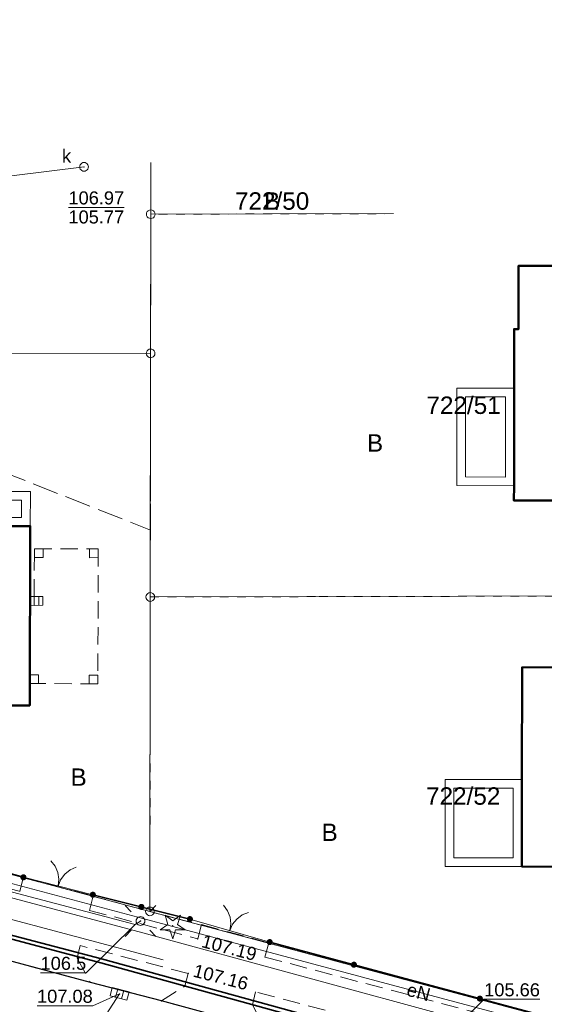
# Model space of a CAD drawing. Extents: x 6447898 to 6448503, y 5806748 to 5807122.
# Tile 45 of 50: x 6448404 to 6448434, y 5806939 to 5806996. Entities that reach past the tile are written whole.
import ezdxf
from ezdxf.enums import TextEntityAlignment as Align

# ---------------------------------------------------------------- set-up
doc = ezdxf.new("R2010")
doc.units = 0
doc.header["$PDSIZE"] = 0.75
for name, pattern in [('PRZER1-1', [2, 1, -1]), ('PRZER2-1', [3, 2, -1]), ('PRZER3-1', [4, 3, -1])]:
    doc.linetypes.add(name, pattern=pattern)
doc.layers.get('0').update_dxf_attribs({"linetype": 'CONTINUOUS', "lineweight": 13})
for name, color, linetype, lineweight in [('GEPPGD', 7, 'CONTINUOUS', 18), ('GESBTO', 7, 'CONTINUOUS', 18), ('GESBZO', 1, 'CONTINUOUS', 50), ('GESDZI', 7, 'CONTINUOUS', 18), ('GESDZI_O', 7, 'CONTINUOUS', 18), ('GESKKL', 3, 'PRZER3-1', 18), ('GESUZY', 3, 'PRZER1-1', 18), ('GESUZY_O', 3, 'PRZER1-1', 18), ('GSLKBR', 7, 'CONTINUOUS', 18), ('GSLKOG', 7, 'CONTINUOUS', 35), ('GSLKRW', 7, 'CONTINUOUS', 25), ('GSPRDI', 7, 'CONTINUOUS', 18), ('GSPWPS', 7, 'CONTINUOUS', 13), ('GSPWPS_O', 7, 'CONTINUOUS', 13), ('GSSBWI', 7, 'PRZER2-1', 18), ('GSSKOA', 7, 'PRZER3-1', 18), ('GSSKOD', 7, 'PRZER2-1', 18), ('GULEPR', 240, 'CONTINUOUS', 18), ('GULEPR_O', 240, 'CONTINUOUS', 18), ('GULGPR', 2, 'CONTINUOUS', 18), ('GULKPR', 32, 'CONTINUOUS', 18), ('GULLOB', 7, 'CONTINUOUS', 35), ('GULWPR', 5, 'CONTINUOUS', 18), ('GUPELA', 7, 'CONTINUOUS', 18), ('GUPKKS', 32, 'CONTINUOUS', 18), ('GUPKSD', 32, 'CONTINUOUS', 18), ('GUPKSD_O', 32, 'CONTINUOUS', 18), ('GUPPRZ', 7, 'CONTINUOUS', 18), ('GUPPRZ_O', 7, 'CONTINUOUS', 18)]:
    doc.layers.add(name, color=color, linetype=linetype, lineweight=lineweight)
doc.styles.add('GEO-INFO', font='arial.ttf')

# ---------------------------------------------------------------- blocks, each defined once
blk = doc.blocks.new('POINT')
at = {"color": 0}
blk.add_point((0, 0), dxfattribs=at)
blk = doc.blocks.new('SUUS05')
at = {"color": 0}
blk.add_lwpolyline([(0.5, -0.25), (-0.5, -0.25), (-0.5, 0.25), (0.5, 0.25)], close=True, dxfattribs=at)
for points in [[(-0.175, -0.25), (-0.175, 0.25)], [(0.175, -0.25), (0.175, 0.25)]]:
    blk.add_lwpolyline(points, dxfattribs=at)
blk = doc.blocks.new('KOLO')
blk.add_hatch(color=0).paths.add_polyline_path([(-0.5, 0), (-0.482963, -0.12941), (-0.433013, -0.25), (-0.353553, -0.353553), (-0.25, -0.433013), (-0.12941, -0.482963), (0, -0.5), (0.12941, -0.482963), (0.25, -0.433013), (0.353553, -0.353553), (0.433013, -0.25), (0.482963, -0.12941), (0.5, 0), (0.482963, 0.12941), (0.433013, 0.25), (0.353553, 0.353553), (0.25, 0.433013), (0.12941, 0.482963), (0, 0.5), (-0.12941, 0.482963), (-0.25, 0.433013), (-0.353553, 0.353553), (-0.433013, 0.25), (-0.482963, 0.12941)])
blk = doc.blocks.new('BUIB10')
at = {"color": 0}
blk.add_lwpolyline([(0, 0), (0.703058, 0.711133), (-0.008075, 1.414191), (-0.711133, 0.703058)], close=True, dxfattribs=at)
blk = doc.blocks.new('SUEO')
blk.add_hatch(color=0).paths.add_polyline_path([(-0.002174, 0.089974), (0.023762, 0.086807), (0.042561, 0.0793), (0.060131, 0.066965), (0.076266, 0.047786), (0.086234, 0.025762), (0.089972, 0.002226), (0.088646, -0.015553), (0.081114, -0.038994), (0.066834, -0.060276), (0.049699, -0.075033), (0.027576, -0.085671), (0.004027, -0.08991), (-0.019639, -0.087831), (-0.040932, -0.080154), (-0.059082, -0.067892), (-0.073734, -0.051607), (-0.08374, -0.032979), (-0.089221, -0.011817), (-0.089063, 0.012951), (-0.082571, 0.035806), (-0.069528, 0.057148), (-0.048957, 0.075519), (-0.026898, 0.085887)])
at = {"color": 0}
for points in [[(-1.767767, 1.767767), (-1.06066, 1.06066)], [(1.767767, 1.767767), (1.06066, 1.06066)], [(-1.767767, -1.767767), (-1.06066, -1.06066)], [(1.767767, -1.767767), (1.06066, -1.06066)]]:
    blk.add_lwpolyline(points, dxfattribs=at)
blk = doc.blocks.new('OKRAG_PELNY')
at = {"color": 0}
blk.add_lwpolyline([(0, 0.5), (0.12941, 0.482963), (0.25, 0.433013), (0.353553, 0.353553), (0.433013, 0.25), (0.482963, 0.12941), (0.5, 0), (0.482963, -0.12941), (0.433013, -0.25), (0.353553, -0.353553), (0.25, -0.433013), (0.12941, -0.482963), (0, -0.5), (-0.12941, -0.482963), (-0.25, -0.433013), (-0.353553, -0.353553), (-0.433013, -0.25), (-0.482963, -0.12941), (-0.5, 0), (-0.482963, 0.12941), (-0.433013, 0.25), (-0.353553, 0.353553), (-0.25, 0.433013), (-0.12941, 0.482963)], close=True, dxfattribs=at)
blk = doc.blocks.new('SLBRA')
at = {"color": 0}
for points in [[(1.732051, 1), (1.414214, 0.585786), (1, 0.267949), (0.517638, 0.068148), (0, 0)], [(0, 0), (0.517638, -0.068148), (1, -0.267949), (1.414214, -0.585786), (1.732051, -1)]]:
    blk.add_lwpolyline(points, dxfattribs=at)
blk = doc.blocks.new('SPDIP')
blk.add_hatch(color=0).paths.add_polyline_path([(0, -0.09), (0.027812, -0.085595), (0.052901, -0.072812), (0.072812, -0.052901), (0.085595, -0.027812), (0.09, 0), (0.085595, 0.027812), (0.072812, 0.052901), (0.052901, 0.072812), (0.027812, 0.085595), (0, 0.09), (-0.027812, 0.085595), (-0.052901, 0.072812), (-0.072812, 0.052901), (-0.085595, 0.027812), (-0.09, 0), (-0.085595, -0.027812), (-0.072812, -0.052901), (-0.052901, -0.072812), (-0.027812, -0.085595)])
at = {"color": 0}
blk.add_lwpolyline([(0.544942, 0.177062), (1.426676, -0.463555), (0.336792, -0.463555), (0, -1.500096), (-0.336792, -0.463555), (-1.426676, -0.463555), (-0.544942, 0.177062), (-0.881734, 1.213603), (0, 0.572986), (0.881734, 1.213603)], close=True, dxfattribs=at)
blk = doc.blocks.new('EPPGS')
at = {"color": 0}
blk.add_lwpolyline([(0, 0.5), (0.154508, 0.475528), (0.293893, 0.404508), (0.404508, 0.293893), (0.475528, 0.154508), (0.5, 0), (0.475528, -0.154508), (0.404508, -0.293893), (0.293893, -0.404508), (0.154508, -0.475528), (0, -0.5), (-0.154508, -0.475528), (-0.293893, -0.404508), (-0.404508, -0.293893), (-0.475528, -0.154508), (-0.5, 0), (-0.475528, 0.154508), (-0.404508, 0.293893), (-0.293893, 0.404508), (-0.154508, 0.475528)], close=True, dxfattribs=at)

msp = doc.modelspace()

# ---------------------------------------------------------------- linework, layer by layer
at = {"layer": 'GESBTO', "elevation": 10.18}
for points in [[(6448432.318, 5806968.999), (6448429.018, 5806969.01), (6448429.02, 5806974.611), (6448432.321, 5806974.601)], [(6448431.819, 5806969.501), (6448429.518, 5806969.508), (6448429.52, 5806974.11), (6448431.821, 5806974.102)], [(6448397.5, 5806966.68), (6448397.5, 5806968.68), (6448404.51, 5806968.68), (6448404.5, 5806966.68)], [(6448398, 5806967.18), (6448398, 5806968.18), (6448404.007, 5806968.18), (6448404.002, 5806967.18)], [(6448432.769, 5806952.117), (6448432.768, 5806947.115), (6448428.347, 5806947.126), (6448428.348, 5806952.128)], [(6448432.269, 5806951.618), (6448432.268, 5806947.616), (6448428.847, 5806947.625), (6448428.848, 5806951.626)]]:
    msp.add_lwpolyline(points, close=True, dxfattribs=at)
at = {"layer": 'GESBZO', "elevation": 10.18}
msp.add_lwpolyline([(6448440.722, 5806981.406), (6448440.72, 5806975.497), (6448441.418, 5806974.294), (6448441.415, 5806968.142), (6448438.414, 5806968.147), (6448437.944, 5806967.596), (6448435.844, 5806967.604), (6448435.364, 5806968.153), (6448432.313, 5806968.149), (6448432.318, 5806968.999), (6448432.321, 5806974.601), (6448432.323, 5806978.002), (6448432.573, 5806978.007), (6448432.58, 5806981.648), (6448439.573, 5806981.648)], dxfattribs=at)
for points in [[(6448400.67, 5806956.37), (6448400.68, 5806957.27), (6448397.48, 5806957.28), (6448397.5, 5806966.68), (6448404.5, 5806966.68), (6448404.47, 5806956.38)], [(6448441.35, 5806958.581), (6448441.341, 5806947.138), (6448438.81, 5806947.145), (6448437.739, 5806945.994), (6448436.337, 5806945.94), (6448435.288, 5806947.109), (6448432.768, 5806947.115), (6448432.769, 5806952.117), (6448432.777, 5806958.558)]]:
    msp.add_lwpolyline(points, close=True, dxfattribs=at)
at = {"layer": 'GESDZI', "elevation": 10.22}
for points in [[(6448411.435, 5806987.577), (6448411.431, 5806984.607), (6448411.421, 5806976.608), (6448393.52, 5806976.58), (6448374.824, 5806976.538)], [(6448425.383, 5806984.638), (6448411.431, 5806984.607), (6448411.435, 5806987.577)], [(6448447.424, 5806979.994), (6448447.408, 5806962.689), (6448411.401, 5806962.609), (6448411.421, 5806976.608), (6448411.431, 5806984.607), (6448425.383, 5806984.638)]]:
    msp.add_lwpolyline(points, dxfattribs=at)
for points in [[(6448332.817, 5806965.509), (6448359.985, 5806958.259), (6448379.593, 5806953.02), (6448391.93, 5806949.73), (6448411.381, 5806944.54), (6448442.539, 5806936.231), (6448447.376, 5806939.938), (6448447.396, 5806911.94), (6448440.63, 5806921.2), (6448424.701, 5806925.452), (6448391.569, 5806934.296), (6448381.911, 5806936.874), (6448375.149, 5806938.679), (6448326.848, 5806951.572), (6448295.739, 5806959.876), (6448290.74, 5806961.21), (6448290.765, 5806976.733), (6448305.664, 5806972.762)], [(6448411.381, 5806944.54), (6448391.93, 5806949.73), (6448393.48, 5806955.57), (6448393.52, 5806976.58), (6448411.421, 5806976.608), (6448411.401, 5806962.609)], [(6448447.408, 5806962.689), (6448447.376, 5806939.938), (6448442.539, 5806936.231), (6448411.381, 5806944.54), (6448411.401, 5806962.609)]]:
    msp.add_lwpolyline(points, close=True, dxfattribs=at)
at = {"layer": 'GESKKL', "ltscale": 0.5}
for p, q in [((6448411.421, 5806976.608, 10.06), (6448411.431, 5806984.607, 10.06)), ((6448411.406, 5806966.457, 10.06), (6448411.421, 5806976.608, 10.06)), ((6448393.514, 5806973.52, 10.06), (6448411.406, 5806966.457, 10.06))]:
    msp.add_line(p, q, dxfattribs=at)
at = {"layer": 'GESKKL', "ltscale": 0.5, "elevation": 10.06}
msp.add_lwpolyline([(6448411.431, 5806984.607), (6448411.435, 5806987.577)], dxfattribs=at)
at = {"layer": 'GESUZY', "ltscale": 0.5}
for p, q in [((6448411.421, 5806976.608, 10.08), (6448411.431, 5806984.607, 10.08)), ((6448411.406, 5806966.457, 10.08), (6448411.421, 5806976.608, 10.08)), ((6448411.401, 5806962.609, 10.08), (6448411.406, 5806966.457, 10.08)), ((6448411.381, 5806944.54, 10.08), (6448411.401, 5806962.609, 10.08)), ((6448391.93, 5806949.73, 10.08), (6448411.381, 5806944.54, 10.08))]:
    msp.add_line(p, q, dxfattribs=at)
at = {"layer": 'GESUZY', "ltscale": 0.5, "elevation": 10.08}
for points in [[(6448411.431, 5806984.607), (6448411.435, 5806987.577)], [(6448425.383, 5806984.638), (6448411.431, 5806984.607), (6448411.435, 5806987.577)], [(6448425.383, 5806984.638), (6448411.431, 5806984.607), (6448411.421, 5806976.608), (6448411.406, 5806966.457)], [(6448411.406, 5806966.457), (6448411.401, 5806962.609), (6448421.111, 5806962.63), (6448447.408, 5806962.689), (6448447.424, 5806979.994)]]:
    msp.add_lwpolyline(points, dxfattribs=at)
for points in [[(6448332.817, 5806965.509), (6448359.985, 5806958.259), (6448379.593, 5806953.02), (6448391.93, 5806949.73), (6448411.381, 5806944.54), (6448442.539, 5806936.231), (6448447.376, 5806939.938), (6448447.396, 5806911.94), (6448440.63, 5806921.2), (6448424.701, 5806925.452), (6448391.569, 5806934.296), (6448381.911, 5806936.874), (6448375.149, 5806938.679), (6448326.848, 5806951.572), (6448295.739, 5806959.876), (6448290.74, 5806961.21), (6448290.765, 5806976.733), (6448305.664, 5806972.762)], [(6448421.111, 5806962.63), (6448447.408, 5806962.689), (6448447.393, 5806952.266), (6448447.376, 5806939.938), (6448442.539, 5806936.231), (6448411.381, 5806944.54), (6448411.401, 5806962.609)]]:
    msp.add_lwpolyline(points, close=True, dxfattribs=at)
at = {"layer": 'GSLKBR', "elevation": 10.18}
for points in [[(6448408.1, 5806945.5), (6448404.11, 5806946.5)], [(6448418.27, 5806942.78), (6448413.68, 5806944.1)]]:
    msp.add_lwpolyline(points, dxfattribs=at)
at = {"layer": 'GSLKOG', "elevation": 10.18}
for points in [[(6448404.11, 5806946.5), (6448400.18, 5806947.57)], [(6448408.1, 5806945.5), (6448413.68, 5806944.1)], [(6448418.27, 5806942.78), (6448442.43, 5806936.28)]]:
    msp.add_lwpolyline(points, dxfattribs=at)
at = {"layer": 'GSLKRW', "elevation": 10.18}
msp.add_lwpolyline([(6448440.16, 5806931.91), (6448418.02, 5806937.77), (6448412.04, 5806939.4), (6448407.96, 5806940.46), (6448401.66, 5806942.14), (6448380.66, 5806947.76), (6448376.76, 5806948.76), (6448375.1, 5806949.7), (6448373.83, 5806950.85), (6448372.98, 5806952.13), (6448372.36, 5806953.96), (6448372.28, 5806955.71), (6448372.33, 5806957.13), (6448372.51, 5806984.37), (6448372.483, 5806995.784)], dxfattribs=at)
at = {"layer": 'GSSBWI', "ltscale": 0.5, "elevation": 10.18}
msp.add_lwpolyline([(6448404.49, 5806962.63), (6448404.73, 5806962.63), (6448404.74, 5806965.38), (6448408.41, 5806965.37), (6448408.39, 5806957.62), (6448404.47, 5806957.64)], close=True, dxfattribs=at)
at = {"layer": 'GSSKOA', "ltscale": 0.5, "elevation": 10.18}
msp.add_lwpolyline([(6448440.16, 5806931.91), (6448418.02, 5806937.77), (6448412.04, 5806939.4), (6448407.96, 5806940.46), (6448401.66, 5806942.14), (6448380.66, 5806947.76), (6448376.76, 5806948.76), (6448375.1, 5806949.7), (6448373.83, 5806950.85), (6448372.98, 5806952.13), (6448372.36, 5806953.96), (6448372.28, 5806955.71), (6448372.33, 5806957.13), (6448372.51, 5806984.37), (6448372.483, 5806995.784)], dxfattribs=at)
at = {"layer": 'GSSKOD', "ltscale": 0.5, "elevation": 10.18}
for points in [[(6448440.3, 5806933.86), (6448417.46, 5806939.92), (6448417.28, 5806939.17), (6448418.02, 5806937.77), (6448412.04, 5806939.4), (6448413.38, 5806940.24), (6448413.58, 5806940.98), (6448407.37, 5806942.58), (6448407.19, 5806941.85), (6448407.96, 5806940.46), (6448401.66, 5806942.14), (6448403.15, 5806942.94), (6448403.35, 5806943.71), (6448381.88, 5806949.4, 0.299322), (6448380.98, 5806948.93), (6448380.66, 5806947.76), (6448376.76, 5806948.76), (6448377.27, 5806950.77, 0.208675), (6448377.09, 5806951.81), (6448372.33, 5806957.13), (6448372.51, 5806984.37), (6448372.483, 5806995.784)], [(6448374.639, 5806995.329), (6448374.63, 5806984.26), (6448374.59, 5806975.15), (6448374.92, 5806975.15), (6448374.88, 5806969.32), (6448374.55, 5806969.31), (6448374.46, 5806958.77, 0.191348), (6448375.09, 5806957.15), (6448379.1, 5806952.66, 0.138197), (6448380.38, 5806951.95), (6448398.89, 5806947.02), (6448399.1, 5806947.81), (6448400.19, 5806947.5), (6448400, 5806946.71), (6448403.91, 5806945.69), (6448404.1, 5806946.48), (6448408.11, 5806945.43), (6448407.9, 5806944.6), (6448414.13, 5806942.97), (6448414.35, 5806943.79), (6448418.22, 5806942.73), (6448417.99, 5806941.92), (6448440.83, 5806935.92)]]:
    msp.add_lwpolyline(points, format="xyb", dxfattribs=at)
at = {"layer": 'GULEPR', "elevation": 10.14}
for points in [[(6448365.04, 5806961.67), (6448365.92, 5806961.63), (6448373.83, 5806961.58), (6448373.8, 5806959.17), (6448375.65, 5806956.73), (6448376.85, 5806955.22), (6448379.17, 5806952.1), (6448391.75, 5806948.74), (6448410.54, 5806943.79), (6448410.84, 5806943.99)], [(6448375.68, 5806957.23), (6448379.465, 5806952.537), (6448394.86, 5806948.43), (6448411.252, 5806944.057), (6448442.41, 5806935.748), (6448447.876, 5806939.937)]]:
    msp.add_lwpolyline(points, dxfattribs=at)
at = {"layer": 'GULGPR', "elevation": 10.14}
msp.add_lwpolyline([(6448391.96, 5806947.13), (6448412.15, 5806941.75)], dxfattribs=at)
at = {"layer": 'GULKPR', "elevation": 10.14}
for points in [[(6448407.597, 5806987.327), (6448395.348, 5806985.821)], [(6448407.51, 5806936.52), (6448409.64, 5806939.8)]]:
    msp.add_lwpolyline(points, dxfattribs=at)
at = {"layer": 'GULLOB', "elevation": 10.12}
for points in [[(6448375.82, 5806950.28), (6448408.56, 5806941.59), (6448433.98, 5806934.57), (6448439.88, 5806932.82)], [(6448375.87, 5806950.39), (6448408.6, 5806941.82), (6448434.01, 5806934.83), (6448439.93, 5806933.03)]]:
    msp.add_lwpolyline(points, dxfattribs=at)
at = {"layer": 'GULWPR', "elevation": 10.14}
msp.add_lwpolyline([(6448298.64, 5806972.9), (6448302.56, 5806972.42), (6448305.39, 5806971.52), (6448316.52, 5806968.54), (6448332.52, 5806964.25), (6448335.04, 5806963.57), (6448359.58, 5806956.95), (6448372.01, 5806953.89), (6448376.47, 5806952.71), (6448379.37, 5806951.78), (6448391.38, 5806948.54), (6448392.43, 5806948.26), (6448410.98, 5806943.31), (6448429.26, 5806938.33), (6448442.17, 5806934.93), (6448459.77, 5806930.65), (6448464.19, 5806929.34), (6448466.98, 5806928.36), (6448479.38, 5806924.96), (6448480.71, 5806924.63), (6448493.513, 5806921.321)], dxfattribs=at)
at = {"layer": 'GUPPRZ_O', "elevation": 10.8, "flags": 128}
for points in [[(6448406.696, 5806984.996), (6448409.9, 5806984.996)], [(6448405.095, 5806941.018), (6448407.716, 5806941.018), (6448410.54, 5806943.79)], [(6448404.89, 5806939.119), (6448408.093, 5806939.119), (6448409.64, 5806939.8)], [(6448433.802, 5806939.493), (6448430.599, 5806939.493), (6448429.254, 5806938.17)]]:
    msp.add_lwpolyline(points, dxfattribs=at)

# ---------------------------------------------------------------- block references
at = {"layer": 'GEPPGD', "xscale": 0.5, "yscale": 0.5}
for p in [(6448411.431, 5806984.607, 10.24), (6448411.421, 5806976.608, 10.24), (6448411.401, 5806962.609, 10.24), (6448411.381, 5806944.54, 10.24)]:
    msp.add_blockref('EPPGS', p, dxfattribs=at)
at = {"layer": 'GSLKBR', "xscale": 0.75, "yscale": 0.75}
for p, rotation in [((6448406.105, 5806946, 10.18), 75.92997364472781), ((6448415.975, 5806943.44, 10.18), 73.95573314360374)]:
    msp.add_blockref('SLBRA', p, dxfattribs=dict(at, rotation=rotation))
at = {"layer": 'GSLKOG', "xscale": 0.35, "yscale": 0.35}
for p in [(6448404.11, 5806946.5, 10.18), (6448408.1, 5806945.5, 10.18), (6448410.89, 5806944.8, 10.18), (6448413.68, 5806944.1, 10.18), (6448418.27, 5806942.78, 10.18), (6448423.108, 5806941.479, 10.18), (6448430.35, 5806939.53, 10.18)]:
    msp.add_blockref('KOLO', p, dxfattribs=at)
at = {"layer": 'GSPRDI', "xscale": 0.5, "yscale": 0.5}
msp.add_blockref('SPDIP', (6448412.69, 5806943.71, 10.12), dxfattribs=at)
at = {"layer": 'GSPWPS', "xscale": 0.09, "yscale": 0.09}
for p in [(6448414.13, 5806942.97, 10.08), (6448413.58, 5806940.98, 10.08), (6448412.04, 5806939.4, 10.08)]:
    msp.add_blockref('KOLO', p, dxfattribs=at)
at = {"layer": 'GSSBWI', "xscale": 0.5, "yscale": 0.5}
for p, rotation in [((6448404.74, 5806965.38, 10.19), 224.8177668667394), ((6448408.41, 5806965.37, 10.19), 134.8480106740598), ((6448404.49, 5806962.63, 10.19), 224.8851794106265), ((6448404.73, 5806962.63, 10.19), 224.8958263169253), ((6448404.47, 5806957.64, 10.19), 314.7390179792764), ((6448408.39, 5806957.62, 10.19), 44.77990869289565)]:
    msp.add_blockref('BUIB10', p, dxfattribs=dict(at, rotation=rotation))
at = {"layer": 'GUPELA', "xscale": 0.5, "yscale": 0.5}
for name, p in [('SUEO', (6448410.84, 5806943.99, 10.15)), ('OKRAG_PELNY', (6448410.84, 5806943.99, 10.16))]:
    msp.add_blockref(name, p, dxfattribs=at)
at = {"layer": 'GUPKKS', "rotation": 345.4363069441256}
msp.add_blockref('SUUS05', (6448409.64, 5806939.8, 10.16), dxfattribs=at)
at = {"layer": 'GUPKSD', "xscale": 0.5, "yscale": 0.5}
msp.add_blockref('OKRAG_PELNY', (6448407.597, 5806987.327, 10.16), dxfattribs=at)
at = {"layer": 'GUPPRZ'}
for p in [(6448407.597, 5806987.327, 10.16), (6448410.54, 5806943.79, 10.16), (6448409.64, 5806939.8, 10.16)]:
    msp.add_blockref('POINT', p, dxfattribs=at)

# ---------------------------------------------------------------- texts
at = {"layer": 'GESDZI_O', "style": 'GEO-INFO'}
msp.add_text('722/50', height=1, dxfattribs=at).set_placement((6448418.407, 5806985.365, 10.8), align=Align.MIDDLE_CENTER)
for s, p in [('722/51', (6448429.415, 5806973.648, 10.8)), ('722/52', (6448429.395, 5806951.192, 10.8))]:
    msp.add_text(s, height=1, dxfattribs=at).set_placement(p, align=Align.MIDDLE)
at = {"layer": 'GESUZY_O', "style": 'GEO-INFO'}
msp.add_text('B', height=1, dxfattribs=at).set_placement((6448418.407, 5806985.365, 10.8), align=Align.MIDDLE_CENTER)
for p in [(6448424.325, 5806971.46, 10.8), (6448407.282, 5806952.259, 10.8), (6448421.715, 5806949.086, 10.8)]:
    msp.add_text('B', height=1, dxfattribs=at).set_placement(p, align=Align.MIDDLE)
at = {"layer": 'GSPWPS_O', "style": 'GEO-INFO'}
for s, rotation, p in [('107.19', 345.338, (6448414.296, 5806942.502, 10.8)), ('107.16', 345.552, (6448413.814, 5806940.804, 10.8))]:
    msp.add_text(s, height=0.75, rotation=rotation, dxfattribs=at).set_placement(p)
at = {"layer": 'GULEPR_O', "style": 'GEO-INFO'}
msp.add_text('eN', height=0.75, rotation=345.0672, dxfattribs=at).set_placement((6448426.831, 5806939.902, 10.8), align=Align.MIDDLE)
at = {"layer": 'GUPKSD_O', "style": 'GEO-INFO'}
msp.add_text('k', height=0.75, dxfattribs=at).set_placement((6448406.847, 5806987.577, 10.8), align=Align.RIGHT)
at = {"layer": 'GUPPRZ_O', "style": 'GEO-INFO'}
for s, p in [('106.97', (6448406.696, 5806985.168)), ('105.77', (6448406.696, 5806984.073)), ('107.08', (6448404.89, 5806939.292))]:
    msp.add_text(s, height=0.75, dxfattribs=at).set_placement(p)
for s, p in [('106.5', (6448405.095, 5806941.56)), ('105.66', (6448430.599, 5806940.036))]:
    msp.add_text(s, height=0.75, dxfattribs=at).set_placement(p, align=Align.MIDDLE_LEFT)

doc.saveas('drawing.dxf')
